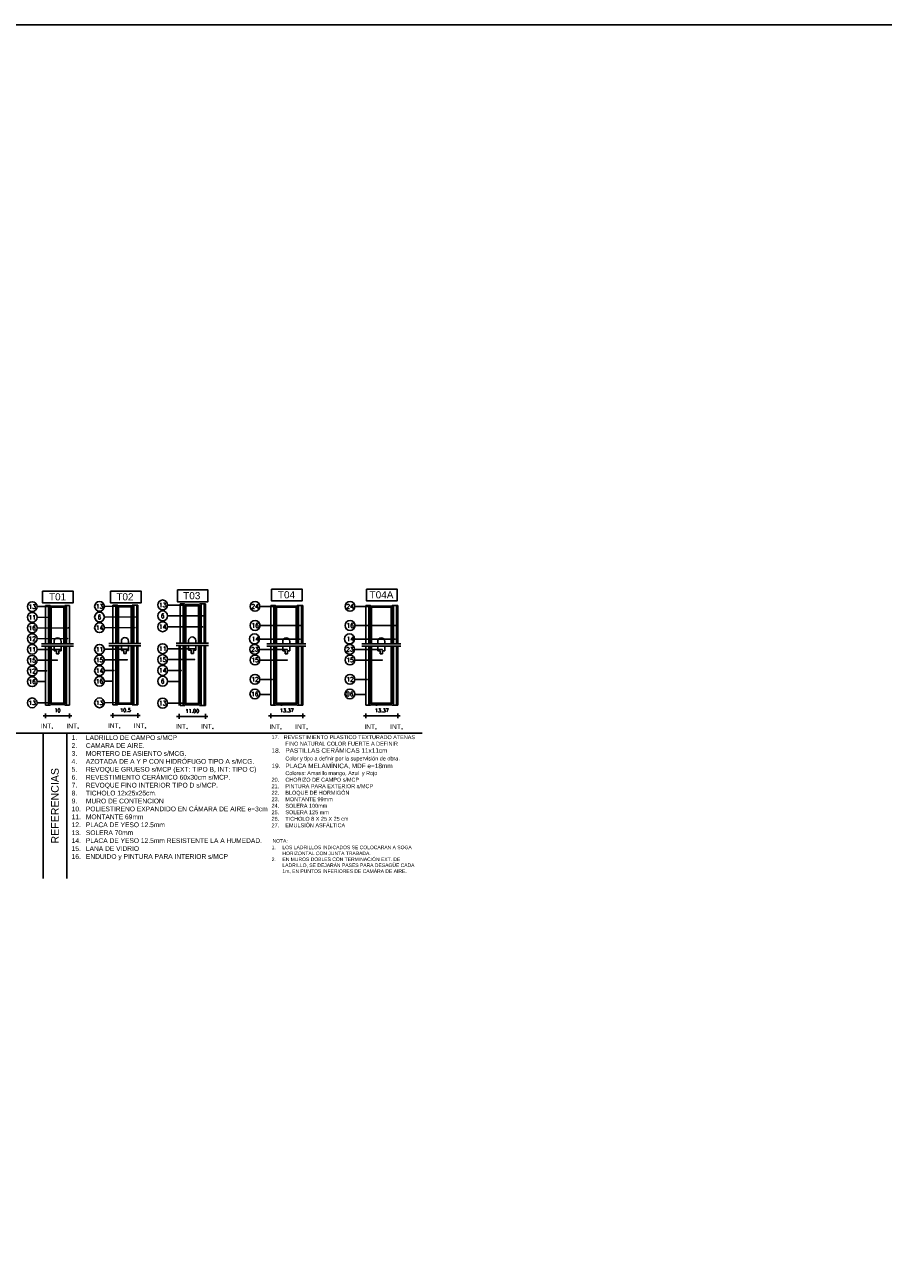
# Model space of a CAD drawing. Header units: metres. Extents: x -4243 to 4656, y 1445 to 4258.
# Tile 40 of 42: x 4532.57 to 4536.18, y 1551.46 to 1556.67. Entities that reach past the tile are written whole.
import ezdxf

# ---------------------------------------------------------------- set-up
doc = ezdxf.new("R2010")
doc.units = ezdxf.units.M
doc.header["$LTSCALE"] = 0.3
doc.header["$PDMODE"] = 3
doc.linetypes.add('CAIF XREF TIPOS MUROS 1301$0$ACAD_ISO10W100', pattern=[18.5, 12, -3, 0.5, -3])
for name, color, linetype in [('A HERRERÍA', 4, 'Continuous'), ('CAIF XREF TERMINACIONES$0$REFERENCIAS', 2, 'Continuous'), ('CAIF XREF TIPOS MUROS 1301$0$ACOT-P', 2, 'Continuous'), ('CAIF XREF TIPOS MUROS 1301$0$MUROS-MC2', 2, 'Continuous'), ('CAIF XREF TIPOS MUROS 1301$0$TEXTOS', 2, 'Continuous'), ('LO NUEVO', 1, 'Continuous')]:
    doc.layers.add(name, color=color, linetype=linetype)
doc.layers.add('A_PAVIMENTO EXT_', color=254, linetype='Continuous', lineweight=9)
doc.styles.add('CAIF XREF TIPOS MUROS 1301$0$arial', font='arial.ttf')
doc.styles.add('CAIF XREF TIPOS MUROS 1301$0$ROMANS', font='romans.shx')
doc.dimstyles.new('CAIF XREF TIPOS MUROS 1301$0$ESC10', dxfattribs={"dimtxt": 0.015, "dimasz": 0.01, "dimexe": 0, "dimexo": 0.06, "dimgap": 0.015, "dimtad": 1, "dimtoh": 1, "dimlfac": 100, "dimzin": 9, "dimdsep": 46, "dimtxsty": 'CAIF XREF TIPOS MUROS 1301$0$ROMANS', "dimblk": 'CAIF XREF TIPOS MUROS 1301$0$PUNTO', "dimcen": 0, "dimse1": 1, "dimse2": 1, "dimclrd": 1, "dimadec": 0, "dimazin": 0, "dimtfac": 1.2, "dimtix": 1, "dimtmove": 2, "dimatfit": 3, "dimldrblk": 'CAIF XREF TIPOS MUROS 1301$0$PUNTO', "dimfxl": 1, "dimtvp": 0.866667, "dimtolj": 1, "dimtzin": 7, "dimarcsym": 0})

# ---------------------------------------------------------------- blocks, each defined once
blk = doc.blocks.new('CAIF XREF TIPOS MUROS 1301$0$_Dot')
at = {"color": 0, "linetype": 'ByBlock', "lineweight": -2}
blk.add_line((-0.5, 0), (-1, 0), dxfattribs=at)
at = {"color": 0, "linetype": 'ByBlock', "const_width": 0.5}
blk.add_lwpolyline([(-0.25, 0, 1), (0.25, 0, 1)], format="xyb", close=True, dxfattribs=at)
blk = doc.blocks.new('CAIF XREF TIPOS MUROS 1301$0$PUNTO')
for p, q in [((-1, 0), (1, 0)), ((0, 1), (0, -1))]:
    blk.add_line(p, q)
at = {"const_width": 0.3}
blk.add_lwpolyline([(-0.15, 0, 1), (0.15, 0, 1)], format="xyb", close=True, dxfattribs=at)
blk = doc.blocks.new('*D525')
at = {"layer": 'CAIF XREF TIPOS MUROS 1301$0$ACOT-P', "color": 1, "lineweight": -2, "transparency": 16777216}
blk.add_line((4532.7512, 1553.7648), (4532.6711, 1553.7648), dxfattribs=at)
at = {"layer": 'Defpoints', "color": 0, "transparency": 16777216}
for p in [(4532.6611, 1553.8093), (4532.7612, 1553.8093), (4532.6611, 1553.7648)]:
    blk.add_point(p, dxfattribs=at)
at = {"layer": 'CAIF XREF TIPOS MUROS 1301$0$ACOT-P', "color": 1, "lineweight": -2, "transparency": 16777216, "xscale": 0.01, "yscale": 0.01, "zscale": 0.01, "rotation": 180}
blk.add_blockref('CAIF XREF TIPOS MUROS 1301$0$PUNTO', (4532.6611, 1553.7648), dxfattribs=at)
at = {"layer": 'CAIF XREF TIPOS MUROS 1301$0$ACOT-P', "color": 1, "lineweight": -2, "transparency": 16777216, "xscale": 0.01, "yscale": 0.01, "zscale": 0.01}
blk.add_blockref('CAIF XREF TIPOS MUROS 1301$0$PUNTO', (4532.7612, 1553.7648), dxfattribs=at)
at = {"layer": 'CAIF XREF TIPOS MUROS 1301$0$ACOT-P', "color": 0, "transparency": 16777216, "insert": (4532.7111, 1553.7873), "char_height": 0.015, "attachment_point": 5, "style": 'CAIF XREF TIPOS MUROS 1301$0$ROMANS'}
blk.add_mtext('\\A1;10', dxfattribs=at)
blk = doc.blocks.new('*D526')
at = {"layer": 'CAIF XREF TIPOS MUROS 1301$0$ACOT-P', "color": 1, "lineweight": -2, "transparency": 16777216}
blk.add_line((4533.0394, 1553.766), (4532.9544, 1553.766), dxfattribs=at)
at = {"layer": 'Defpoints', "color": 0, "transparency": 16777216}
for p in [(4532.9444, 1553.8105), (4533.0494, 1553.8105), (4532.9444, 1553.766)]:
    blk.add_point(p, dxfattribs=at)
at = {"layer": 'CAIF XREF TIPOS MUROS 1301$0$ACOT-P', "color": 1, "lineweight": -2, "transparency": 16777216, "xscale": 0.01, "yscale": 0.01, "zscale": 0.01, "rotation": 180}
blk.add_blockref('CAIF XREF TIPOS MUROS 1301$0$PUNTO', (4532.9444, 1553.766), dxfattribs=at)
at = {"layer": 'CAIF XREF TIPOS MUROS 1301$0$ACOT-P', "color": 1, "lineweight": -2, "transparency": 16777216, "xscale": 0.01, "yscale": 0.01, "zscale": 0.01}
blk.add_blockref('CAIF XREF TIPOS MUROS 1301$0$PUNTO', (4533.0494, 1553.766), dxfattribs=at)
at = {"layer": 'CAIF XREF TIPOS MUROS 1301$0$ACOT-P', "color": 0, "transparency": 16777216, "insert": (4532.9969, 1553.7885), "char_height": 0.015, "attachment_point": 5, "style": 'CAIF XREF TIPOS MUROS 1301$0$ROMANS'}
blk.add_mtext('\\A1;10.5', dxfattribs=at)
blk = doc.blocks.new('*D554')
at = {"layer": 'CAIF XREF TIPOS MUROS 1301$0$ACOT-P', "color": 1, "lineweight": -2, "transparency": 16777216}
blk.add_line((4533.3236, 1553.7624), (4533.2322, 1553.7624), dxfattribs=at)
at = {"layer": 'Defpoints', "color": 0, "transparency": 16777216}
for p in [(4533.2222, 1553.8077), (4533.3336, 1553.8077), (4533.2222, 1553.7624)]:
    blk.add_point(p, dxfattribs=at)
at = {"layer": 'CAIF XREF TIPOS MUROS 1301$0$ACOT-P', "color": 1, "lineweight": -2, "transparency": 16777216, "xscale": 0.01, "yscale": 0.01, "zscale": 0.01, "rotation": 180}
blk.add_blockref('CAIF XREF TIPOS MUROS 1301$0$PUNTO', (4533.2222, 1553.7624), dxfattribs=at)
at = {"layer": 'CAIF XREF TIPOS MUROS 1301$0$ACOT-P', "color": 1, "lineweight": -2, "transparency": 16777216, "xscale": 0.01, "yscale": 0.01, "zscale": 0.01}
blk.add_blockref('CAIF XREF TIPOS MUROS 1301$0$PUNTO', (4533.3336, 1553.7624), dxfattribs=at)
at = {"layer": 'CAIF XREF TIPOS MUROS 1301$0$ACOT-P', "color": 0, "transparency": 16777216, "insert": (4533.2779, 1553.7849), "char_height": 0.015, "attachment_point": 5, "style": 'CAIF XREF TIPOS MUROS 1301$0$ROMANS'}
blk.add_mtext('\\A1;11.00', dxfattribs=at)
blk = doc.blocks.new('y')
at = {"layer": 'CAIF XREF TIPOS MUROS 1301$0$MUROS-MC2', "color": 3}
for points in [[(2123.7044, 983.5844), (2123.6761, 983.5844), (2123.6734, 983.5815), (2123.6685, 983.5815), (2123.6685, 983.6158), (2123.67, 983.6158), (2123.67, 983.6121)], [(2123.767, 983.6121), (2123.767, 983.6158), (2123.7685, 983.6158), (2123.7685, 983.5815), (2123.7636, 983.5815), (2123.7609, 983.5844), (2123.7044, 983.5844)]]:
    blk.add_lwpolyline(points, dxfattribs=at)
blk = doc.blocks.new('*D555')
at = {"layer": 'CAIF XREF TIPOS MUROS 1301$0$ACOT-P', "color": 1, "lineweight": -2, "transparency": 16777216}
blk.add_line((4534.1323, 1553.7648), (4534.0186, 1553.7648), dxfattribs=at)
at = {"layer": 'Defpoints', "color": 0, "transparency": 16777216}
for p in [(4534.0086, 1553.8093), (4534.1423, 1553.8093), (4534.0086, 1553.7648)]:
    blk.add_point(p, dxfattribs=at)
at = {"layer": 'CAIF XREF TIPOS MUROS 1301$0$ACOT-P', "color": 1, "lineweight": -2, "transparency": 16777216, "xscale": 0.01, "yscale": 0.01, "zscale": 0.01, "rotation": 180}
blk.add_blockref('CAIF XREF TIPOS MUROS 1301$0$PUNTO', (4534.0086, 1553.7648), dxfattribs=at)
at = {"layer": 'CAIF XREF TIPOS MUROS 1301$0$ACOT-P', "color": 1, "lineweight": -2, "transparency": 16777216, "xscale": 0.01, "yscale": 0.01, "zscale": 0.01}
blk.add_blockref('CAIF XREF TIPOS MUROS 1301$0$PUNTO', (4534.1423, 1553.7648), dxfattribs=at)
at = {"layer": 'CAIF XREF TIPOS MUROS 1301$0$ACOT-P', "color": 0, "transparency": 16777216, "insert": (4534.0754, 1553.7873), "char_height": 0.015, "attachment_point": 5, "style": 'CAIF XREF TIPOS MUROS 1301$0$ROMANS'}
blk.add_mtext('\\A1;13.37', dxfattribs=at)
blk = doc.blocks.new('*D530')
at = {"layer": 'CAIF XREF TIPOS MUROS 1301$0$ACOT-P', "color": 1, "lineweight": -2, "transparency": 16777216}
blk.add_line((4533.7327, 1553.7648), (4533.619, 1553.7648), dxfattribs=at)
at = {"layer": 'Defpoints', "color": 0, "transparency": 16777216}
for p in [(4533.609, 1553.8093), (4533.7427, 1553.8093), (4533.609, 1553.7648)]:
    blk.add_point(p, dxfattribs=at)
at = {"layer": 'CAIF XREF TIPOS MUROS 1301$0$ACOT-P', "color": 1, "lineweight": -2, "transparency": 16777216, "xscale": 0.01, "yscale": 0.01, "zscale": 0.01, "rotation": 180}
blk.add_blockref('CAIF XREF TIPOS MUROS 1301$0$PUNTO', (4533.609, 1553.7648), dxfattribs=at)
at = {"layer": 'CAIF XREF TIPOS MUROS 1301$0$ACOT-P', "color": 1, "lineweight": -2, "transparency": 16777216, "xscale": 0.01, "yscale": 0.01, "zscale": 0.01}
blk.add_blockref('CAIF XREF TIPOS MUROS 1301$0$PUNTO', (4533.7427, 1553.7648), dxfattribs=at)
at = {"layer": 'CAIF XREF TIPOS MUROS 1301$0$ACOT-P', "color": 0, "transparency": 16777216, "insert": (4533.6758, 1553.7873), "char_height": 0.015, "attachment_point": 5, "style": 'CAIF XREF TIPOS MUROS 1301$0$ROMANS'}
blk.add_mtext('\\A1;13.37', dxfattribs=at)

msp = doc.modelspace()

# ---------------------------------------------------------------- linework, layer by layer
at = {"layer": 'A HERRERÍA'}
msp.add_lwpolyline([(4525.57794, 1556.67192), (4548.39586, 1556.67192), (4548.39586, 1543.72077), (4525.57794, 1543.72077)], close=True, dxfattribs=at)
at = {"layer": 'A_PAVIMENTO EXT_', "color": 6}
for p, q in [((4533.72421, 1553.80929), (4533.62239, 1553.80929)), ((4534.12378, 1553.80929), (4534.02197, 1553.80929))]:
    msp.add_line(p, q, dxfattribs=at)
at = {"layer": 'CAIF XREF TERMINACIONES$0$REFERENCIAS'}
for p, q in [((4528.74697, 1553.69154), (4534.24515, 1553.69154)), ((4532.65053, 1553.08063), (4532.65053, 1553.69154)), ((4532.75053, 1553.08063), (4532.75053, 1553.69154))]:
    msp.add_line(p, q, dxfattribs=at)
at = {"layer": 'CAIF XREF TIPOS MUROS 1301$0$MUROS-MC2'}
for p, q in [((4532.66113, 1554.22929), (4532.67363, 1554.22929)), ((4532.66113, 1554.22929), (4532.66113, 1554.06781)), ((4532.66113, 1554.22929), (4532.67363, 1554.22929)), ((4532.67363, 1554.22929), (4532.67363, 1554.06781)), ((4532.76115, 1554.22929), (4532.74865, 1554.22929)), ((4532.74865, 1554.22929), (4532.74865, 1554.06781)), ((4532.76115, 1554.22929), (4532.76115, 1554.06781)), ((4532.94441, 1554.23048), (4532.94441, 1554.06901)), ((4532.94441, 1554.23048), (4532.95691, 1554.23048)), ((4532.94441, 1554.23048), (4532.95691, 1554.23048)), ((4532.95691, 1554.23048), (4532.95691, 1554.06901)), ((4533.03193, 1554.23048), (4533.03193, 1554.06901)), ((4533.04443, 1554.23048), (4533.03193, 1554.23048)), ((4533.04943, 1554.23048), (4533.04443, 1554.23048)), ((4533.04443, 1554.23048), (4533.04443, 1554.06901)), ((4533.04943, 1554.23048), (4533.04943, 1554.06901)), ((4533.22666, 1554.23533), (4533.22666, 1554.07092)), ((4533.22666, 1554.23533), (4533.23939, 1554.23533)), ((4533.22666, 1554.23533), (4533.23939, 1554.23533)), ((4533.23939, 1554.23533), (4533.23939, 1554.07092)), ((4533.31578, 1554.23533), (4533.31578, 1554.07092)), ((4533.32851, 1554.23533), (4533.31578, 1554.23533)), ((4533.32851, 1554.23533), (4533.32851, 1554.07092)), ((4533.3336, 1554.23533), (4533.32851, 1554.23533)), ((4533.3336, 1554.23533), (4533.3336, 1554.07092)), ((4533.609, 1554.22929), (4533.6215, 1554.22929)), ((4533.609, 1554.22929), (4533.609, 1554.06781)), ((4533.609, 1554.22929), (4533.6215, 1554.22929)), ((4533.6215, 1554.22929), (4533.6215, 1554.06781)), ((4533.72519, 1554.22929), (4533.72519, 1554.06781)), ((4533.73769, 1554.22929), (4533.72519, 1554.22929)), ((4533.74269, 1554.22929), (4533.73769, 1554.22929)), ((4533.73769, 1554.22929), (4533.73769, 1554.06781)), ((4533.74269, 1554.22929), (4533.74269, 1554.06781)), ((4534.00858, 1554.22929), (4534.02108, 1554.22929)), ((4534.00858, 1554.22929), (4534.00858, 1554.06781)), ((4534.00858, 1554.22929), (4534.02108, 1554.22929)), ((4534.02108, 1554.22929), (4534.02108, 1554.06781)), ((4534.12476, 1554.22929), (4534.12476, 1554.06781)), ((4534.13726, 1554.22929), (4534.12476, 1554.22929)), ((4534.14226, 1554.22929), (4534.13726, 1554.22929)), ((4534.13726, 1554.22929), (4534.13726, 1554.06781)), ((4534.14226, 1554.22929), (4534.14226, 1554.06781)), ((4532.66113, 1554.05774), (4532.66113, 1553.80929)), ((4532.67363, 1554.05774), (4532.67363, 1553.80929)), ((4532.74865, 1554.05774), (4532.74865, 1553.80929)), ((4532.76115, 1554.05774), (4532.76115, 1553.80929)), ((4532.94441, 1554.05893), (4532.94441, 1553.81048)), ((4532.95691, 1554.05893), (4532.95691, 1553.81048)), ((4533.03193, 1554.05893), (4533.03193, 1553.81048)), ((4533.04443, 1554.05893), (4533.04443, 1553.81048)), ((4533.04943, 1554.05893), (4533.04943, 1553.81048)), ((4533.22217, 1554.06066), (4533.22217, 1553.80769)), ((4533.22666, 1554.06066), (4533.22666, 1553.80769)), ((4533.22666, 1554.06066), (4533.22666, 1553.80769)), ((4533.23939, 1554.06066), (4533.23939, 1553.80769)), ((4533.31578, 1554.06066), (4533.31578, 1553.80769)), ((4533.32851, 1554.06066), (4533.32851, 1553.80769)), ((4533.3336, 1554.06066), (4533.3336, 1553.80769)), ((4533.609, 1554.05774), (4533.609, 1553.80929)), ((4533.6215, 1554.05774), (4533.6215, 1553.80929)), ((4533.72519, 1554.05774), (4533.72519, 1553.80929)), ((4533.73769, 1554.05774), (4533.73769, 1553.80929)), ((4533.74269, 1554.05774), (4533.74269, 1553.80929)), ((4534.00858, 1554.05774), (4534.00858, 1553.80929)), ((4534.02108, 1554.05774), (4534.02108, 1553.80929)), ((4534.12476, 1554.05774), (4534.12476, 1553.80929)), ((4534.13726, 1554.05774), (4534.13726, 1553.80929)), ((4534.14226, 1554.05774), (4534.14226, 1553.80929)), ((4532.66113, 1553.80929), (4532.67363, 1553.80929)), ((4532.76115, 1553.80929), (4532.74865, 1553.80929)), ((4532.94441, 1553.81048), (4532.95691, 1553.81048)), ((4533.04443, 1553.81048), (4533.03193, 1553.81048)), ((4533.04443, 1553.81048), (4533.04943, 1553.81048)), ((4533.22666, 1553.80769), (4533.23939, 1553.80769)), ((4533.32851, 1553.80769), (4533.31578, 1553.80769)), ((4533.32851, 1553.80769), (4533.3336, 1553.80769)), ((4533.609, 1553.80929), (4533.6215, 1553.80929)), ((4533.73769, 1553.80929), (4533.72519, 1553.80929)), ((4533.73769, 1553.80929), (4533.74269, 1553.80929)), ((4534.00858, 1553.80929), (4534.02108, 1553.80929)), ((4534.13726, 1553.80929), (4534.12476, 1553.80929)), ((4534.13726, 1553.80929), (4534.14226, 1553.80929))]:
    msp.add_line(p, q, dxfattribs=at)
at = {"layer": 'CAIF XREF TIPOS MUROS 1301$0$MUROS-MC2', "color": 3}
for p, q in [((4532.67693, 1554.22134), (4532.67693, 1554.06781)), ((4532.67693, 1554.22134), (4532.74593, 1554.22134)), ((4532.68222, 1554.22134), (4532.68222, 1554.06781)), ((4532.74064, 1554.22134), (4532.74064, 1554.06781)), ((4532.74593, 1554.22134), (4532.74593, 1554.06781)), ((4532.96021, 1554.22253), (4532.96021, 1554.06901)), ((4532.96021, 1554.22253), (4533.02921, 1554.22253)), ((4532.9655, 1554.22253), (4532.9655, 1554.06901)), ((4533.02392, 1554.22253), (4533.02392, 1554.06901)), ((4533.02921, 1554.22253), (4533.02921, 1554.06901)), ((4533.24275, 1554.22723), (4533.24275, 1554.07092)), ((4533.24275, 1554.22723), (4533.31301, 1554.22723)), ((4533.24814, 1554.22723), (4533.24814, 1554.07092)), ((4533.30762, 1554.22723), (4533.30762, 1554.07092)), ((4533.31301, 1554.22723), (4533.31301, 1554.07092)), ((4533.62402, 1554.22134), (4533.62402, 1554.06781)), ((4533.62402, 1554.22134), (4533.72247, 1554.22134)), ((4533.62931, 1554.22134), (4533.62931, 1554.06781)), ((4533.71718, 1554.22134), (4533.71718, 1554.06781)), ((4533.72247, 1554.22134), (4533.72247, 1554.06781)), ((4534.02359, 1554.22134), (4534.02359, 1554.06781)), ((4534.02359, 1554.22134), (4534.12204, 1554.22134)), ((4534.02888, 1554.22134), (4534.02888, 1554.06781)), ((4534.11675, 1554.22134), (4534.11675, 1554.06781)), ((4534.12204, 1554.22134), (4534.12204, 1554.06781)), ((4532.67693, 1554.05774), (4532.67693, 1553.81731)), ((4532.68222, 1554.05774), (4532.68222, 1553.81731)), ((4532.74064, 1554.05774), (4532.74064, 1553.81731)), ((4532.74593, 1554.05774), (4532.74593, 1553.81731)), ((4532.96021, 1554.05893), (4532.96021, 1553.8185)), ((4532.9655, 1554.05893), (4532.9655, 1553.8185)), ((4533.02392, 1554.05893), (4533.02392, 1553.8185)), ((4533.02921, 1554.05893), (4533.02921, 1553.8185)), ((4533.24275, 1554.06066), (4533.24275, 1553.81586)), ((4533.24814, 1554.06066), (4533.24814, 1553.81586)), ((4533.30762, 1554.06066), (4533.30762, 1553.81586)), ((4533.31301, 1554.06066), (4533.31301, 1553.81586)), ((4533.62392, 1554.05774), (4533.62392, 1553.81731)), ((4533.62922, 1554.05774), (4533.62922, 1553.81731)), ((4533.71718, 1554.05774), (4533.71718, 1553.81731)), ((4533.72247, 1554.05774), (4533.72247, 1553.81731)), ((4534.0235, 1554.05774), (4534.0235, 1553.81731)), ((4534.02879, 1554.05774), (4534.02879, 1553.81731)), ((4534.11675, 1554.05774), (4534.11675, 1553.81731)), ((4534.12204, 1554.05774), (4534.12204, 1553.81731)), ((4532.67693, 1553.81731), (4532.74593, 1553.81731)), ((4532.96021, 1553.8185), (4533.02921, 1553.8185)), ((4533.24275, 1553.81586), (4533.31301, 1553.81586)), ((4533.62392, 1553.81731), (4533.72247, 1553.81731)), ((4534.0235, 1553.81731), (4534.12204, 1553.81731))]:
    msp.add_line(p, q, dxfattribs=at)
at = {"layer": 'CAIF XREF TIPOS MUROS 1301$0$MUROS-MC2', "color": 1}
for p, q in [((4532.68499, 1554.22134), (4532.68499, 1554.06781)), ((4532.73787, 1554.22134), (4532.73787, 1554.06781)), ((4532.73787, 1554.22134), (4532.73787, 1554.06781)), ((4532.96827, 1554.22253), (4532.96827, 1554.06901)), ((4533.02115, 1554.22253), (4533.02115, 1554.06901)), ((4533.02115, 1554.22253), (4533.02115, 1554.06901)), ((4533.25096, 1554.22723), (4533.25096, 1554.07092)), ((4533.30481, 1554.22723), (4533.30481, 1554.07092)), ((4533.30481, 1554.22723), (4533.30481, 1554.07092)), ((4533.63207, 1554.22134), (4533.63207, 1554.06781)), ((4533.71441, 1554.22134), (4533.71441, 1554.06781)), ((4533.71441, 1554.22134), (4533.71441, 1554.06781)), ((4534.03165, 1554.22134), (4534.03165, 1554.06781)), ((4534.11399, 1554.22134), (4534.11399, 1554.06781)), ((4534.11399, 1554.22134), (4534.11399, 1554.06781)), ((4532.68499, 1554.05774), (4532.68499, 1553.81731)), ((4532.69643, 1554.07766), (4532.69643, 1554.06781)), ((4532.69643, 1554.07766), (4532.69643, 1554.06781)), ((4532.69643, 1554.05774), (4532.69643, 1554.03798)), ((4532.69643, 1554.05774), (4532.69643, 1554.05739)), ((4532.69643, 1554.03798), (4532.70643, 1554.03798)), ((4532.70643, 1554.03798), (4532.70643, 1554.02492)), ((4532.72643, 1554.03798), (4532.71643, 1554.03798)), ((4532.71643, 1554.03798), (4532.71643, 1554.02492)), ((4532.72643, 1554.07766), (4532.72643, 1554.06781)), ((4532.72643, 1554.07766), (4532.72643, 1554.06781)), ((4532.72643, 1554.05774), (4532.72643, 1554.05739)), ((4532.72643, 1554.05774), (4532.72643, 1554.03798)), ((4532.73787, 1554.05774), (4532.73787, 1553.81731)), ((4532.73787, 1554.05774), (4532.73787, 1553.81731)), ((4532.96827, 1554.05893), (4532.96827, 1553.8185)), ((4532.97971, 1554.07886), (4532.97971, 1554.06901)), ((4532.97971, 1554.07886), (4532.97971, 1554.06901)), ((4532.97971, 1554.05893), (4532.97971, 1554.05859)), ((4532.97971, 1554.05893), (4532.97971, 1554.03917)), ((4532.97971, 1554.03917), (4532.98971, 1554.03917)), ((4532.98971, 1554.03917), (4532.98971, 1554.02612)), ((4532.99971, 1554.03917), (4532.99971, 1554.02612)), ((4533.00971, 1554.03917), (4532.99971, 1554.03917)), ((4533.00971, 1554.07886), (4533.00971, 1554.06901)), ((4533.00971, 1554.07886), (4533.00971, 1554.06901)), ((4533.00971, 1554.05893), (4533.00971, 1554.05859)), ((4533.00971, 1554.05893), (4533.00971, 1554.03917)), ((4533.02115, 1554.05893), (4533.02115, 1553.8185)), ((4533.02115, 1554.05893), (4533.02115, 1553.8185)), ((4533.25096, 1554.06066), (4533.25096, 1553.81586)), ((4533.26261, 1554.08095), (4533.26261, 1554.07092)), ((4533.26261, 1554.08095), (4533.26261, 1554.07092)), ((4533.26261, 1554.06066), (4533.26261, 1554.06031)), ((4533.26261, 1554.06066), (4533.26261, 1554.04054)), ((4533.26261, 1554.04054), (4533.27279, 1554.04054)), ((4533.27279, 1554.04054), (4533.27279, 1554.02725)), ((4533.29315, 1554.04054), (4533.28297, 1554.04054)), ((4533.28297, 1554.04054), (4533.28297, 1554.02725)), ((4533.29315, 1554.08095), (4533.29315, 1554.07092)), ((4533.29315, 1554.08095), (4533.29315, 1554.07092)), ((4533.29315, 1554.06066), (4533.29315, 1554.06031)), ((4533.29315, 1554.06066), (4533.29315, 1554.04054)), ((4533.30481, 1554.06066), (4533.30481, 1553.81586)), ((4533.30481, 1554.06066), (4533.30481, 1553.81586)), ((4533.63207, 1554.05774), (4533.63207, 1553.81731)), ((4533.65824, 1554.07766), (4533.65824, 1554.06781)), ((4533.65824, 1554.07766), (4533.65824, 1554.06781)), ((4533.65824, 1554.05774), (4533.65824, 1554.03798)), ((4533.65824, 1554.03798), (4533.66824, 1554.03798)), ((4533.66824, 1554.03798), (4533.66824, 1554.02492)), ((4533.67824, 1554.03798), (4533.67824, 1554.02492)), ((4533.68824, 1554.03798), (4533.67824, 1554.03798)), ((4533.68824, 1554.07766), (4533.68824, 1554.06781)), ((4533.68824, 1554.07766), (4533.68824, 1554.06781)), ((4533.68824, 1554.05774), (4533.68824, 1554.03798)), ((4533.71441, 1554.05774), (4533.71441, 1553.81731)), ((4533.71441, 1554.05774), (4533.71441, 1553.81731)), ((4534.03165, 1554.05774), (4534.03165, 1553.81731)), ((4534.05782, 1554.07766), (4534.05782, 1554.06781)), ((4534.05782, 1554.07766), (4534.05782, 1554.06781)), ((4534.05782, 1554.05774), (4534.05782, 1554.03798)), ((4534.05782, 1554.03798), (4534.06782, 1554.03798)), ((4534.06782, 1554.03798), (4534.06782, 1554.02492)), ((4534.07782, 1554.03798), (4534.07782, 1554.02492)), ((4534.08782, 1554.03798), (4534.07782, 1554.03798)), ((4534.08782, 1554.07766), (4534.08782, 1554.06781)), ((4534.08782, 1554.07766), (4534.08782, 1554.06781)), ((4534.08782, 1554.05774), (4534.08782, 1554.03798)), ((4534.11399, 1554.05774), (4534.11399, 1553.81731)), ((4534.11399, 1554.05774), (4534.11399, 1553.81731)), ((4532.70643, 1554.02492), (4532.71143, 1554.02492)), ((4532.71643, 1554.02492), (4532.71143, 1554.02492)), ((4532.98971, 1554.02612), (4532.99471, 1554.02612)), ((4532.99971, 1554.02612), (4532.99471, 1554.02612)), ((4533.27279, 1554.02725), (4533.27788, 1554.02725)), ((4533.28297, 1554.02725), (4533.27788, 1554.02725)), ((4533.66824, 1554.02492), (4533.67324, 1554.02492)), ((4533.67824, 1554.02492), (4533.67324, 1554.02492)), ((4534.06782, 1554.02492), (4534.07282, 1554.02492)), ((4534.07782, 1554.02492), (4534.07282, 1554.02492))]:
    msp.add_line(p, q, dxfattribs=at)
at = {"layer": 'CAIF XREF TIPOS MUROS 1301$0$MUROS-MC2', "color": 1, "linetype": 'CAIF XREF TIPOS MUROS 1301$0$ACAD_ISO10W100'}
for p, q in [((4532.64436, 1554.06781), (4532.7785, 1554.06781)), ((4532.64436, 1554.05774), (4532.7785, 1554.05774)), ((4532.92764, 1554.06901), (4533.06178, 1554.06901)), ((4532.92764, 1554.05893), (4533.06178, 1554.05893)), ((4533.20959, 1554.07092), (4533.34617, 1554.07092)), ((4533.20959, 1554.06066), (4533.34617, 1554.06066)), ((4533.59143, 1554.06781), (4533.75504, 1554.06781)), ((4533.59143, 1554.05774), (4533.75504, 1554.05774)), ((4533.99101, 1554.06781), (4534.15462, 1554.06781)), ((4533.99101, 1554.05774), (4534.15462, 1554.05774))]:
    msp.add_line(p, q, dxfattribs=at)
at = {"layer": 'CAIF XREF TIPOS MUROS 1301$0$MUROS-MC2', "color": 3}
for points in [[(4532.74614, 1554.19807), (4532.74614, 1554.19429), (4532.74767, 1554.19429), (4532.74767, 1554.22929), (4532.74266, 1554.22929), (4532.73989, 1554.22629), (4532.68238, 1554.22629), (4532.67962, 1554.22929), (4532.67461, 1554.22929), (4532.67461, 1554.19429), (4532.67614, 1554.19429), (4532.67614, 1554.19807)], [(4533.02942, 1554.19926), (4533.02942, 1554.19548), (4533.03095, 1554.19548), (4533.03095, 1554.23048), (4533.02594, 1554.23048), (4533.02317, 1554.22748), (4532.96566, 1554.22748), (4532.9629, 1554.23048), (4532.95789, 1554.23048), (4532.95789, 1554.19548), (4532.95942, 1554.19548), (4532.95942, 1554.19926)], [(4533.31322, 1554.20354), (4533.31322, 1554.19969), (4533.31478, 1554.19969), (4533.31478, 1554.23533), (4533.30968, 1554.23533), (4533.30686, 1554.23227), (4533.24831, 1554.23227), (4533.24549, 1554.23533), (4533.24039, 1554.23533), (4533.24039, 1554.19969), (4533.24195, 1554.19969), (4533.24195, 1554.20354)], [(4533.68777, 1554.22629), (4533.63026, 1554.22629), (4533.6275, 1554.22929), (4533.62248, 1554.22929), (4533.62248, 1554.19429), (4533.62402, 1554.19429), (4533.62402, 1554.19807)], [(4533.72268, 1554.19807), (4533.72268, 1554.19429), (4533.72421, 1554.19429), (4533.72421, 1554.22929), (4533.7192, 1554.22929), (4533.71643, 1554.22629), (4533.65892, 1554.22629)], [(4534.08735, 1554.22629), (4534.02984, 1554.22629), (4534.02707, 1554.22929), (4534.02206, 1554.22929), (4534.02206, 1554.19429), (4534.02359, 1554.19429), (4534.02359, 1554.19807)], [(4534.12225, 1554.19807), (4534.12225, 1554.19429), (4534.12378, 1554.19429), (4534.12378, 1554.22929), (4534.11877, 1554.22929), (4534.11601, 1554.22629), (4534.0585, 1554.22629)], [(4532.74614, 1553.84051), (4532.74614, 1553.84429), (4532.74767, 1553.84429), (4532.74767, 1553.80929), (4532.74266, 1553.80929), (4532.73989, 1553.81229), (4532.68238, 1553.81229), (4532.67962, 1553.80929), (4532.67461, 1553.80929), (4532.67461, 1553.84429), (4532.67614, 1553.84429), (4532.67614, 1553.84051)], [(4533.02942, 1553.84171), (4533.02942, 1553.84548), (4533.03095, 1553.84548), (4533.03095, 1553.81048), (4533.02594, 1553.81048), (4533.02317, 1553.81349), (4532.96566, 1553.81349), (4532.9629, 1553.81048), (4532.95789, 1553.81048), (4532.95789, 1553.84548), (4532.95942, 1553.84548), (4532.95942, 1553.84171)], [(4533.31322, 1553.83949), (4533.31322, 1553.84333), (4533.31478, 1553.84333), (4533.31478, 1553.80769), (4533.30968, 1553.80769), (4533.30686, 1553.81075), (4533.24831, 1553.81075), (4533.24549, 1553.80769), (4533.24039, 1553.80769), (4533.24039, 1553.84333), (4533.24195, 1553.84333), (4533.24195, 1553.83949)], [(4533.65616, 1553.80929), (4533.65114, 1553.80929)], [(4534.05573, 1553.80929), (4534.05072, 1553.80929)]]:
    msp.add_lwpolyline(points, dxfattribs=at)
at = {"layer": 'CAIF XREF TIPOS MUROS 1301$0$MUROS-MC2', "color": 1}
for centre, radius in [((4532.71143, 1554.07766), 0.015), ((4532.99471, 1554.07886), 0.015), ((4533.27788, 1554.08095), 0.01527), ((4533.67324, 1554.07766), 0.015), ((4534.07282, 1554.07766), 0.015)]:
    msp.add_arc(centre, radius, 0, 180, dxfattribs=at)
at = {"layer": 'CAIF XREF TIPOS MUROS 1301$0$TEXTOS', "color": 5}
for centre, radius in [((4532.60473, 1554.2242), 0.0205), ((4532.88776, 1554.22505), 0.0205), ((4533.15339, 1554.23101), 0.02088), ((4533.54209, 1554.22505), 0.0205), ((4533.94167, 1554.22505), 0.0205), ((4532.60473, 1554.1792), 0.0205), ((4532.88775, 1554.18005), 0.0205), ((4533.15338, 1554.18519), 0.02088), ((4532.60473, 1554.1342), 0.0205), ((4532.88776, 1554.13505), 0.0205), ((4533.15339, 1554.13938), 0.02088), ((4533.54209, 1554.14457), 0.02088), ((4533.94167, 1554.14457), 0.02088), ((4532.60473, 1554.0892), 0.0205), ((4533.53974, 1554.08828), 0.02088), ((4533.93932, 1554.08828), 0.02088), ((4532.60473, 1554.0442), 0.0205), ((4532.88776, 1554.04429), 0.0205), ((4533.15339, 1554.04697), 0.02088), ((4533.5408, 1554.04429), 0.0205), ((4533.94037, 1554.04429), 0.0205), ((4532.60473, 1553.99844), 0.0205), ((4532.88776, 1553.99929), 0.0205), ((4533.15339, 1554.00115), 0.02088), ((4533.54209, 1553.99929), 0.0205), ((4533.94167, 1553.99929), 0.0205), ((4532.60473, 1553.95344), 0.0205), ((4532.60473, 1553.90844), 0.0205), ((4532.88776, 1553.95429), 0.0205), ((4532.88776, 1553.91005), 0.0205), ((4533.15339, 1553.95533), 0.02088), ((4533.15339, 1553.91028), 0.02088), ((4533.54209, 1553.91805), 0.0205), ((4533.94167, 1553.91805), 0.0205), ((4533.5412, 1553.85645), 0.0205), ((4533.94078, 1553.85645), 0.0205), ((4532.60473, 1553.8192), 0.0205), ((4532.88776, 1553.81929), 0.0205), ((4533.15339, 1553.81787), 0.02088)]:
    msp.add_circle(centre, radius, dxfattribs=at)
at = {"layer": 'LO NUEVO'}
for points in [[(4533.21575, 1554.29408), (4533.34388, 1554.29408), (4533.34388, 1554.24452), (4533.21575, 1554.24452)], [(4533.61141, 1554.29777), (4533.73954, 1554.29777), (4533.73954, 1554.24821), (4533.61141, 1554.24821)], [(4534.01099, 1554.29777), (4534.13912, 1554.29777), (4534.13912, 1554.24821), (4534.01099, 1554.24821)], [(4532.64859, 1554.28924), (4532.77671, 1554.28924), (4532.77671, 1554.23967), (4532.64859, 1554.23967)], [(4532.93458, 1554.28924), (4533.0627, 1554.28924), (4533.0627, 1554.23967), (4532.93458, 1554.23967)]]:
    msp.add_lwpolyline(points, close=True, dxfattribs=at)

# ---------------------------------------------------------------- block references
at = {"layer": 'A_PAVIMENTO EXT_', "color": 6, "xscale": 1.018181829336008, "yscale": 1.018181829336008, "zscale": 1.018181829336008}
for p in [(2371.3417, 552.34453), (2371.74128, 552.34453)]:
    msp.add_blockref('y', p, dxfattribs=at)

# ---------------------------------------------------------------- texts
at = {"layer": 'CAIF XREF TIPOS MUROS 1301$0$TEXTOS', "color": 2}
for s, insert, char_height, width, attachment_point, style in [('T04', (4533.67433, 1554.27371), 0.03, 0.0728571, 5, 'CAIF XREF TIPOS MUROS 1301$0$arial'), ('T04A', (4534.07391, 1554.27371), 0.03, 0.0728571, 5, 'CAIF XREF TIPOS MUROS 1301$0$arial'), ('T01', (4532.71143, 1554.26518), 0.03, 0.0728571, 5, 'CAIF XREF TIPOS MUROS 1301$0$arial'), ('T02', (4532.99471, 1554.26518), 0.03, 0.0728571, 5, 'CAIF XREF TIPOS MUROS 1301$0$arial'), ('T03', (4533.27588, 1554.27002), 0.03, 0.0728571, 5, 'CAIF XREF TIPOS MUROS 1301$0$arial'), ('{\\fArial|b0|i0|c0|p34;INT}.', (4532.64, 1553.72197), 0.02, 0.0542857, 4, 'CAIF XREF TIPOS MUROS 1301$0$ROMANS'), ('{\\fArial|b0|i0|c0|p34;INT}.', (4532.7487, 1553.72197), 0.02, 0.0542857, 4, 'CAIF XREF TIPOS MUROS 1301$0$ROMANS'), ('{\\fArial|b0|i0|c0|p34;INT}.', (4532.92328, 1553.72317), 0.02, 0.0542857, 4, 'CAIF XREF TIPOS MUROS 1301$0$ROMANS'), ('{\\fArial|b0|i0|c0|p34;INT}.', (4533.03198, 1553.72317), 0.02, 0.0542857, 4, 'CAIF XREF TIPOS MUROS 1301$0$ROMANS'), ('{\\fArial|b0|i0|c0|p34;INT}.', (4533.20644, 1553.72043), 0.02, 0.0542857, 4, 'CAIF XREF TIPOS MUROS 1301$0$ROMANS'), ('{\\fArial|b0|i0|c0|p34;INT}.', (4533.31514, 1553.72043), 0.02, 0.0542857, 4, 'CAIF XREF TIPOS MUROS 1301$0$ROMANS'), ('{\\fArial|b0|i0|c0|p34;INT}.', (4533.60216, 1553.71897), 0.02, 0.0542857, 4, 'CAIF XREF TIPOS MUROS 1301$0$ROMANS'), ('{\\fArial|b0|i0|c0|p34;INT}.', (4533.71086, 1553.71897), 0.02, 0.0542857, 4, 'CAIF XREF TIPOS MUROS 1301$0$ROMANS'), ('{\\fArial|b0|i0|c0|p34;INT}.', (4534.00173, 1553.71897), 0.02, 0.0542857, 4, 'CAIF XREF TIPOS MUROS 1301$0$ROMANS'), ('{\\fArial|b0|i0|c0|p34;INT}.', (4534.11043, 1553.71897), 0.02, 0.0542857, 4, 'CAIF XREF TIPOS MUROS 1301$0$ROMANS')]:
    msp.add_mtext(s, dxfattribs=dict(at, insert=insert, char_height=char_height, width=width, attachment_point=attachment_point, style=style))
at = {"layer": 'CAIF XREF TIPOS MUROS 1301$0$TEXTOS', "attachment_point": 5, "style": 'CAIF XREF TIPOS MUROS 1301$0$ROMANS'}
for s, insert, char_height, width in [('13', (4533.15339, 1554.23101), 0.018327, 0.0130909), ('13', (4532.60473, 1554.2242), 0.018, 0.0128571), ('11', (4532.60473, 1554.1792), 0.018, 0.0128571), ('13', (4532.88776, 1554.22505), 0.018, 0.0128571), ('6', (4532.88775, 1554.18005), 0.018, 0.0128571), ('6', (4533.15338, 1554.18519), 0.01833, 0.0130909), ('24', (4533.54209, 1554.22505), 0.018, 0.0128571), ('24', (4533.94167, 1554.22505), 0.018, 0.0128571), ('16', (4532.60473, 1554.1342), 0.018, 0.0128571), ('14', (4532.88776, 1554.13505), 0.018, 0.0128571), ('14', (4533.15339, 1554.13938), 0.018327, 0.0130909), ('16', (4533.54209, 1554.14457), 0.018327, 0.0130909), ('16', (4533.94167, 1554.14457), 0.018327, 0.0130909), ('12', (4532.60473, 1554.0892), 0.018, 0.0128571), ('14', (4533.54301, 1554.08828), 0.018327, 0.0130909), ('14', (4533.94259, 1554.08828), 0.018327, 0.0130909), ('11', (4532.60473, 1554.0442), 0.018, 0.0128571), ('11', (4532.88776, 1554.04429), 0.018, 0.0128571), ('11', (4533.15339, 1554.04697), 0.018327, 0.0130909), ('23', (4533.5408, 1554.04429), 0.018, 0.0128571), ('23', (4533.94037, 1554.04429), 0.018, 0.0128571), ('15', (4532.60473, 1553.99844), 0.018, 0.0128571), ('15', (4532.88776, 1553.99929), 0.018, 0.0128571), ('15', (4533.15339, 1554.00115), 0.018327, 0.0130909), ('15', (4533.54209, 1553.99929), 0.018, 0.0128571), ('15', (4533.94167, 1553.99929), 0.018, 0.0128571), ('12', (4532.60473, 1553.95344), 0.018, 0.0128571), ('14', (4532.88776, 1553.95429), 0.018, 0.0128571), ('14', (4533.15339, 1553.95533), 0.018327, 0.0130909), ('12', (4533.54209, 1553.91805), 0.018, 0.0128571), ('12', (4533.94167, 1553.91805), 0.018, 0.0128571), ('16', (4532.60473, 1553.90844), 0.018, 0.0128571), ('16', (4532.88776, 1553.91005), 0.018, 0.0128571), ('6', (4533.15339, 1553.91028), 0.01833, 0.0130909), ('13', (4532.60473, 1553.8192), 0.018, 0.0128571), ('13', (4532.88776, 1553.81929), 0.018, 0.0128571), ('13', (4533.15339, 1553.81787), 0.018327, 0.0130909), ('16', (4533.5412, 1553.85645), 0.018, 0.0128571), ('06', (4533.94078, 1553.85645), 0.018, 0.0128571)]:
    msp.add_mtext(s, dxfattribs=dict(at, insert=insert, char_height=char_height, width=width))
at = {"layer": 'CAIF XREF TIPOS MUROS 1301$0$TEXTOS', "color": 3, "attachment_point": 1, "style": 'CAIF XREF TIPOS MUROS 1301$0$arial'}
for s, insert, char_height, width in [('\\pi-0.06,l0.08,t0.08;{\\C256;1.^ILADRILLO DE CAMPO s/MCP  \\P2.^ICAMARA DE AIRE.\\P3.^IMORTERO DE ASIENTO s/MCG.\\P4.^IAZOTADA DE A Y P CON HIDRÓFUGO TIPO A s/MCG.\\P5.^IREVOQUE GRUESO s/MCP (EXT: TIPO B, INT: TIPO C)\\P6.^IREVESTIMIENTO CERÁMICO 60x30cm s/MCP.\\P7.^IREVOQUE FINO INTERIOR TIPO D s/MCP.\\P8.^ITICHOLO 12x25x25cm.\\P9.^IMURO DE CONTENCION \\P10.^IPOLIESTIRENO EXPANDIDO EN CÁMARA DE AIRE e=3cm\\P11.^IMONTANTE 69mm\\P12.^IPLACA DE YESO 12.5mm\\P13.^ISOLERA 70mm\\P14.^IPLACA DE YESO 12.5mm RESISTENTE LA A HUMEDAD.\\P15.^ILANA DE VIDRIO \\P16.^IENDUIDO y PINTURA PARA INTERIOR s/MCP}', (4532.75053, 1553.68292), 0.02, 0.8698004), ('\\pi-0.058036,l0.077382,t0.077382;{\\H0.84774x;\\C256;17.   REVESTIMIENTO PLASTICO TEXTURADO ATENAS FINO NATURAL COLOR FUERTE A DEFINIR\\H1.1796x;\\P18.^IPASTILLAS CERÁMICAS 11x11cm \\H0.85x; \\P        ^IColor y tipo a definir por la supervisión de obra\\H1.1765x;.\\P19.^IPLACA MELAMÍNICA, MDF e=18mm \\H0.84998x; \\P^IColores: Amarillo mango, Azul  y Rojo\\P20.^ICHORIZO DE CAMPO s/MCP\\P21.^IPINTURA PARA EXTERIOR s/MCP\\P22.^IBLOQUE DE HORMIGÓN\\P23.^IMONTANTE 99mm\\P24.^ISOLERA 100mm\\P25.^ISOLERA 125 mm\\P26.^ITICHOLO 8 X 25 X 25 cm\\P27.^IEMULSIÓN ASFÁLTICA}', (4533.59211, 1553.68292), 0.01934545, 0.6520265), ('\\pi-0.045,l0.045,t0.045;1.^ILOS LADRILLOS INDICADOS SE COLOCARAN A SOGA HORIZONTAL CON JUNTA TRABADA.\\P2.^IEN MUROS DOBLES CON TERMINACIÓN EXT. DE LADRILLO, SE DEJARÁN PASES PARA DESAGÜE CADA 1m, EN PUNTOS INFERIORES DE CAMÁRA DE AIRE.', (4533.61216, 1553.21854), 0.015, 0.6148261)]:
    msp.add_mtext(s, dxfattribs=dict(at, insert=insert, char_height=char_height, width=width))
at = {"layer": 'CAIF XREF TIPOS MUROS 1301$0$TEXTOS', "color": 7, "insert": (4532.70053, 1553.38609), "char_height": 0.032, "width": 0.6109091, "attachment_point": 5, "rotation": 90, "style": 'CAIF XREF TIPOS MUROS 1301$0$ROMANS'}
msp.add_mtext('{\\fArial|b0|i0|c0|p34;REFERENCIAS}', dxfattribs=at)
at = {"layer": 'CAIF XREF TIPOS MUROS 1301$0$TEXTOS', "color": 3, "insert": (4533.61569, 1553.2457), "char_height": 0.015, "attachment_point": 1, "style": 'CAIF XREF TIPOS MUROS 1301$0$arial'}
msp.add_mtext_dynamic_manual_height_columns('NOTA:', width=0.629468, gutter_width=0.31727, heights=[0], dxfattribs=at)

# ---------------------------------------------------------------- dimensions: what is measured, and where the dimension line sits
at = {"layer": 'CAIF XREF TIPOS MUROS 1301$0$ACOT-P'}
for base, p1, p2, picture, middle in [((4532.66113, 1553.76481), (4532.76115, 1553.80929), (4532.66113, 1553.80929), '*D525', (4532.71114, 1553.78731)), ((4532.94441, 1553.76601), (4533.04943, 1553.81048), (4532.94441, 1553.81048), '*D526', (4532.99692, 1553.78851)), ((4533.609, 1553.76481), (4533.74269, 1553.80929), (4533.609, 1553.80929), '*D530', (4533.67585, 1553.78731)), ((4534.00858, 1553.76481), (4534.14226, 1553.80929), (4534.00858, 1553.80929), '*D555', (4534.07542, 1553.78731))]:
    dim = msp.add_linear_dim(base=base, p1=p1, p2=p2, angle=180, dimstyle='CAIF XREF TIPOS MUROS 1301$0$ESC10', dxfattribs=at)
    dim.commit()
    dim.dimension.update_dxf_attribs({"geometry": picture, "text_midpoint": middle})
dim = msp.add_linear_dim(base=(4533.22217, 1553.76241), p1=(4533.3336, 1553.80769), p2=(4533.22217, 1553.80769), angle=180, text='11.00', dimstyle='CAIF XREF TIPOS MUROS 1301$0$ESC10', dxfattribs=at)
dim.commit()
dim.dimension.update_dxf_attribs({"geometry": '*D554', "text_midpoint": (4533.27788, 1553.78491)})

# ---------------------------------------------------------------- leaders
at = {"layer": 'CAIF XREF TIPOS MUROS 1301$0$TEXTOS'}
for points in [[(4532.67562, 1554.22429), (4532.62523, 1554.22383)], [(4532.9589, 1554.22548), (4532.90826, 1554.22483)], [(4533.24142, 1554.23024), (4533.17426, 1554.23024)], [(4533.331, 1554.18519), (4533.17426, 1554.18519)], [(4533.6256, 1554.22429), (4533.56258, 1554.22429)], [(4534.02517, 1554.22429), (4533.96216, 1554.22429)], [(4532.67562, 1554.17929), (4532.62523, 1554.17883)], [(4532.76115, 1554.13429), (4532.62523, 1554.13364)], [(4533.04688, 1554.18124), (4532.90825, 1554.18033)], [(4533.03803, 1554.13548), (4532.90826, 1554.13458)], [(4533.32199, 1554.1386), (4533.17426, 1554.1386)], [(4533.74269, 1554.14457), (4533.56297, 1554.14457)], [(4534.14226, 1554.14457), (4533.96255, 1554.14457)], [(4532.75475, 1554.08929), (4532.62523, 1554.08865)], [(4533.73186, 1554.08751), (4533.56061, 1554.08751)], [(4534.13144, 1554.08751), (4533.96018, 1554.08751)], [(4532.72164, 1554.04429), (4532.62523, 1554.0437)], [(4533.00528, 1554.04548), (4532.90826, 1554.04465)], [(4533.28864, 1554.04697), (4533.17427, 1554.04697)], [(4533.67824, 1554.04429), (4533.5613, 1554.04429)], [(4534.07782, 1554.04429), (4533.96088, 1554.04429)], [(4532.71143, 1553.99929), (4532.62523, 1553.99872)], [(4533.00493, 1554.00048), (4532.90826, 1553.99965)], [(4533.28829, 1554.00115), (4533.17427, 1554.00115)], [(4533.67807, 1553.99929), (4533.5626, 1553.99929)], [(4533.67807, 1553.99929), (4533.5626, 1553.99929)], [(4534.07765, 1553.99929), (4533.96217, 1553.99929)], [(4534.07765, 1553.99929), (4533.96217, 1553.99929)], [(4532.66639, 1553.95429), (4532.62523, 1553.95387)], [(4532.94967, 1553.95548), (4532.90826, 1553.95489)], [(4533.23202, 1553.95533), (4533.17427, 1553.95533)], [(4532.66114, 1553.90929), (4532.62523, 1553.90844)], [(4532.94441, 1553.91048), (4532.90826, 1553.90993)], [(4533.22217, 1553.90951), (4533.17426, 1553.90951)], [(4533.61517, 1553.91805), (4533.5626, 1553.91805)], [(4534.01475, 1553.91805), (4533.96217, 1553.91805)], [(4532.95863, 1553.82048), (4532.90826, 1553.81983)], [(4533.609, 1553.85412), (4533.56157, 1553.85412)], [(4534.00858, 1553.85412), (4533.96115, 1553.85412)], [(4532.67534, 1553.81929), (4532.62523, 1553.81883)], [(4533.24115, 1553.81787), (4533.17427, 1553.81787)]]:
    msp.add_leader(points, dimstyle='CAIF XREF TIPOS MUROS 1301$0$ESC10', override={"dimasz": 0.005, "dimtad": 0, "dimclrd": 5, "dimldrblk": 'CAIF XREF TIPOS MUROS 1301$0$_Dot'}, dxfattribs=at)

doc.saveas('drawing.dxf')
